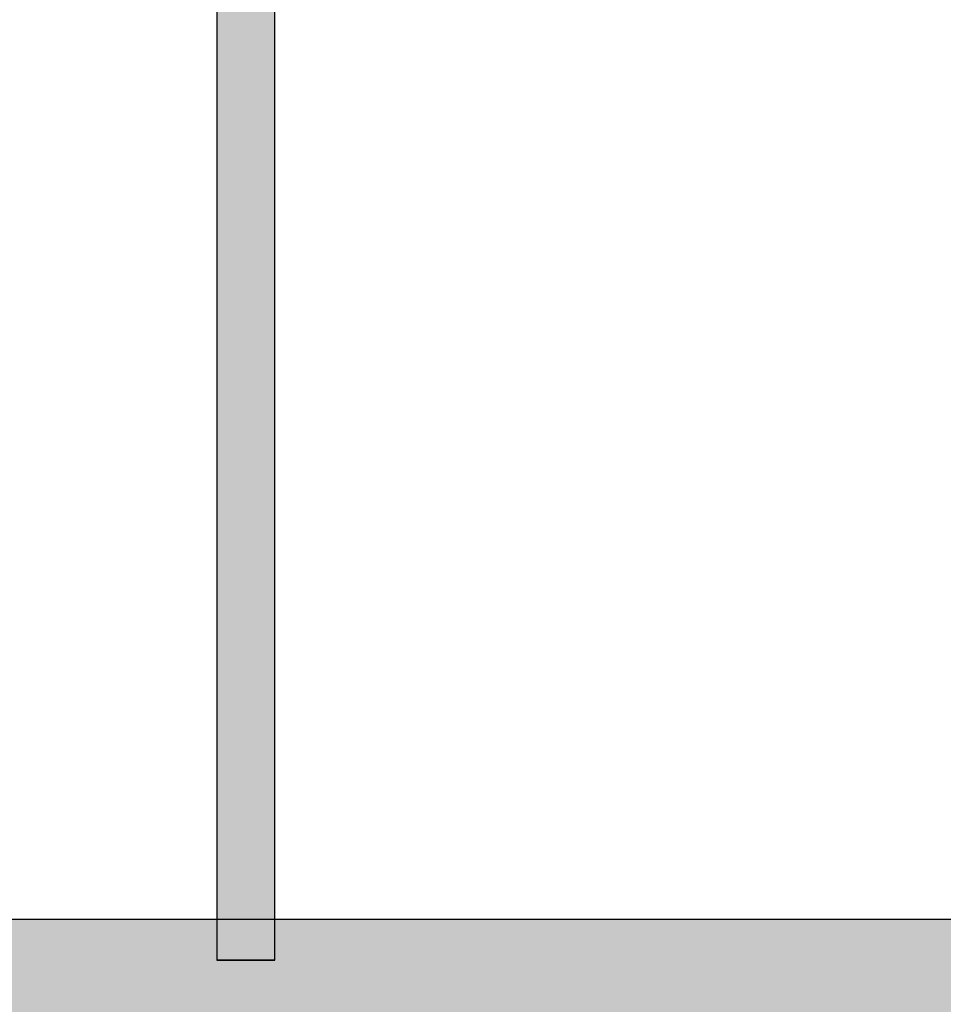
# Model space of a CAD drawing. Header units: metres. Extents: x -1 to 430, y -65 to 31.
# Tile 8 of 69: x 235.68 to 237.28, y -55.09 to -53.39. Entities that reach past the tile are written whole.
import ezdxf

# ---------------------------------------------------------------- set-up
doc = ezdxf.new("R2010")
doc.units = ezdxf.units.M
doc.linetypes.add('CONTINUA', pattern=[0])
doc.layers.add('+++++ CÀLCUL SECCIÓ G', color=7, linetype='CONTINUA', lineweight=25)

msp = doc.modelspace()

# ---------------------------------------------------------------- hatches: boundary and pattern name
at = {"layer": '+++++ CÀLCUL SECCIÓ G', "linetype": 'CONTINUA', "lineweight": 25, "true_color": 0xa0a0a0, "transparency": 33554687}
msp.add_hatch(color=253, dxfattribs=at).paths.add_polyline_path([(236.1243, -55.01), (236.1243, -51.94), (236.0243, -51.94), (236.0243, -55.01)])
at = {"layer": '+++++ CÀLCUL SECCIÓ G', "linetype": 'CONTINUA', "lineweight": 25, "transparency": 33554687}
msp.add_hatch(color=32, dxfattribs=at).paths.add_polyline_path([(231.5943, -54.94), (231.5943, -55.01), (247.2871, -55.01), (247.2871, -54.94)])
at = {"layer": '+++++ CÀLCUL SECCIÓ G', "linetype": 'CONTINUA', "lineweight": 25, "true_color": 0xababab, "transparency": 33554687}
msp.add_hatch(color=253, dxfattribs=at).paths.add_polyline_path([(243.5943, -55.31), (243.5943, -55.01), (233.5243, -55.01), (233.5243, -55.31)])

# ---------------------------------------------------------------- linework, layer by layer
at = {"layer": '+++++ CÀLCUL SECCIÓ G', "color": 7, "linetype": 'CONTINUA', "lineweight": 25, "transparency": 33554687}
for p, q in [((236.1243, -55.01), (236.1243, -51.94)), ((236.0243, -52.24), (236.0243, -55.01)), ((240.6866, -54.94), (231.5943, -54.94)), ((236.1243, -55.01), (236.0243, -55.01)), ((236.0243, -55.01), (236.1243, -55.01)), ((236.0243, -55.01), (236.1243, -55.01))]:
    msp.add_line(p, q, dxfattribs=at)

doc.saveas('drawing.dxf')
